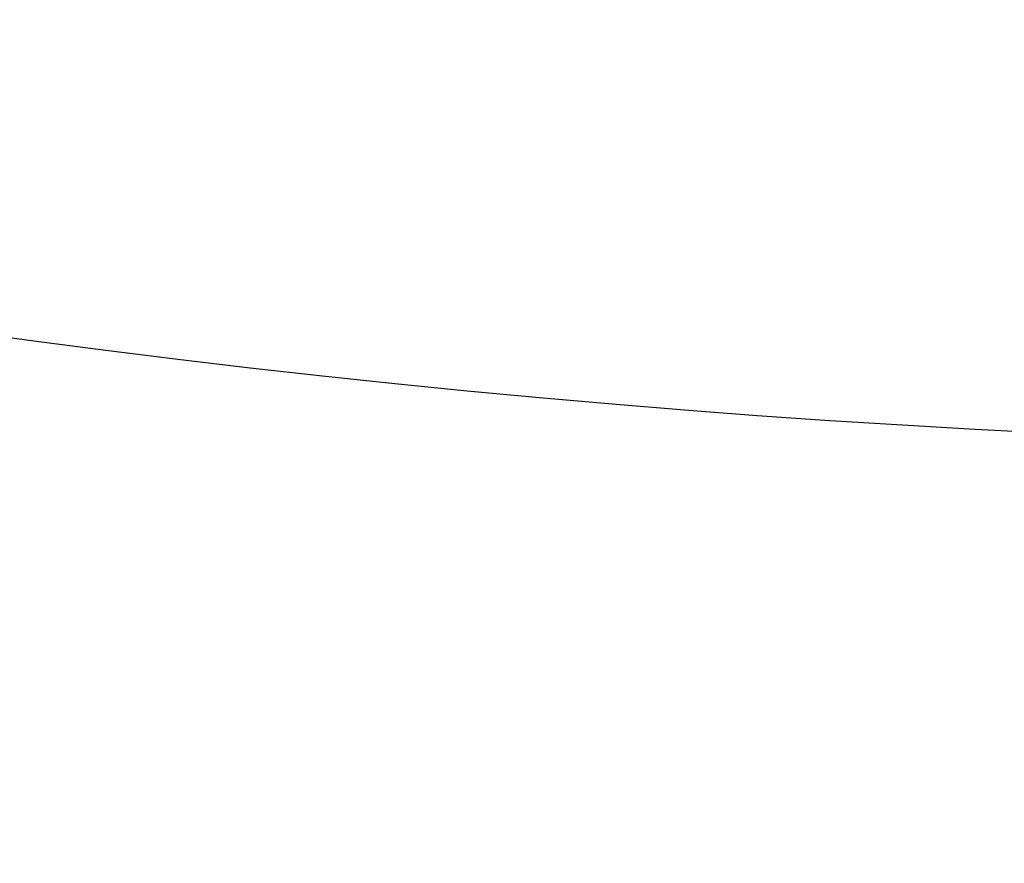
# Model space of a CAD drawing. Header units: centimetres. Extents: x -54 to 171, y -22 to 171.
# Tile 98 of 256: x -31.5053 to -31.4061, y 80.6287 to 80.7137. Entities that reach past the tile are written whole.
import ezdxf

# ---------------------------------------------------------------- set-up
doc = ezdxf.new("R2010")
doc.units = ezdxf.units.CM
doc.header["$MEASUREMENT"] = 0
for name, color, linetype in [('Frida DC -V3 v33_Sketch16', 7, 'Continuous'), ('Frida DC -V3 v33_Sketch43', 7, 'Continuous'), ('Frida DC -V3 v33_Sketch67', 7, 'Continuous')]:
    doc.layers.add(name, color=color, linetype=linetype)

msp = doc.modelspace()

# ---------------------------------------------------------------- linework, layer by layer
at = {"layer": 'Frida DC -V3 v33_Sketch16'}
for points, knots in [([(-31.50363866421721, 83.45987493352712, 2.962499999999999), (-29.94387065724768, 76.8342421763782, 2.962499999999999), (-28.38301297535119, 70.2054448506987, 2.9625), (-25.26211443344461, 56.95402039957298, 2.9625), (-23.70056188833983, 50.32497485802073, 2.9625), (-22.13947858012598, 43.69916942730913, 2.9625)], [-40.84160876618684, -40.84160876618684, -40.84160876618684, -40.84160876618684, -20.42166761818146, -20.42166761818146, 0, 0, 0, 0]), ([(-22.13947848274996, 43.69916957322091, 3.4625), (-23.6966508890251, 50.32239384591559, 3.4625), (-25.2542137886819, 56.94902255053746, 3.462500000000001), (-28.36666210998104, 70.19466503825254, 3.462500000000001), (-29.92312484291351, 76.82039062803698, 3.4625), (-31.47833360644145, 83.44282724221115, 3.4625)], [-40.81956158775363, -40.81956158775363, -40.81956158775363, -40.81956158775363, -20.40779432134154, -20.40779432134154, 0, 0, 0, 0])]:
    msp.add_open_spline(points, degree=3, knots=knots, dxfattribs=at)
at = {"layer": 'Frida DC -V3 v33_Sketch43', "extrusion": (0, 0, -1)}
msp.add_arc((31.3445402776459, 81.87071083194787, 212.5000000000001), 1.199999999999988, 214.3229964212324, 304.3229964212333, dxfattribs=at)
at = {"layer": 'Frida DC -V3 v33_Sketch67'}
msp.add_open_spline([(-33.35963268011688, 80.75993091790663), (-33.20907558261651, 80.65713925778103), (-33.03988039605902, 80.5847374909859), (-32.86157061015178, 80.54680089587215), (-32.68326082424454, 80.5088643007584), (-32.49924591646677, 80.50611826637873), (-32.31988353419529, 80.53871735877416), (-32.14052115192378, 80.5713164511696), (-31.96924089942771, 80.63863734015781), (-31.81568362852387, 80.73689073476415), (-31.7365000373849, 80.78755623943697), (-31.66262043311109, 80.84606855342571), (-31.59516406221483, 80.91154123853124), (-31.5277076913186, 80.97701392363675), (-31.46701692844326, 81.04911467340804), (-31.41401121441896, 81.1267511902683)], degree=3, knots=[0, 0, 0, 0, 0.4687733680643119, 0.4687733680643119, 0.4687733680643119, 0.9375467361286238, 0.9375467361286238, 0.9375467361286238, 1.40632010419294, 1.40632010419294, 1.40632010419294, 1.648048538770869, 1.648048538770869, 1.648048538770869, 1.889776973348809, 1.889776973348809, 1.889776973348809, 1.889776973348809], dxfattribs=at)

doc.saveas('drawing.dxf')
